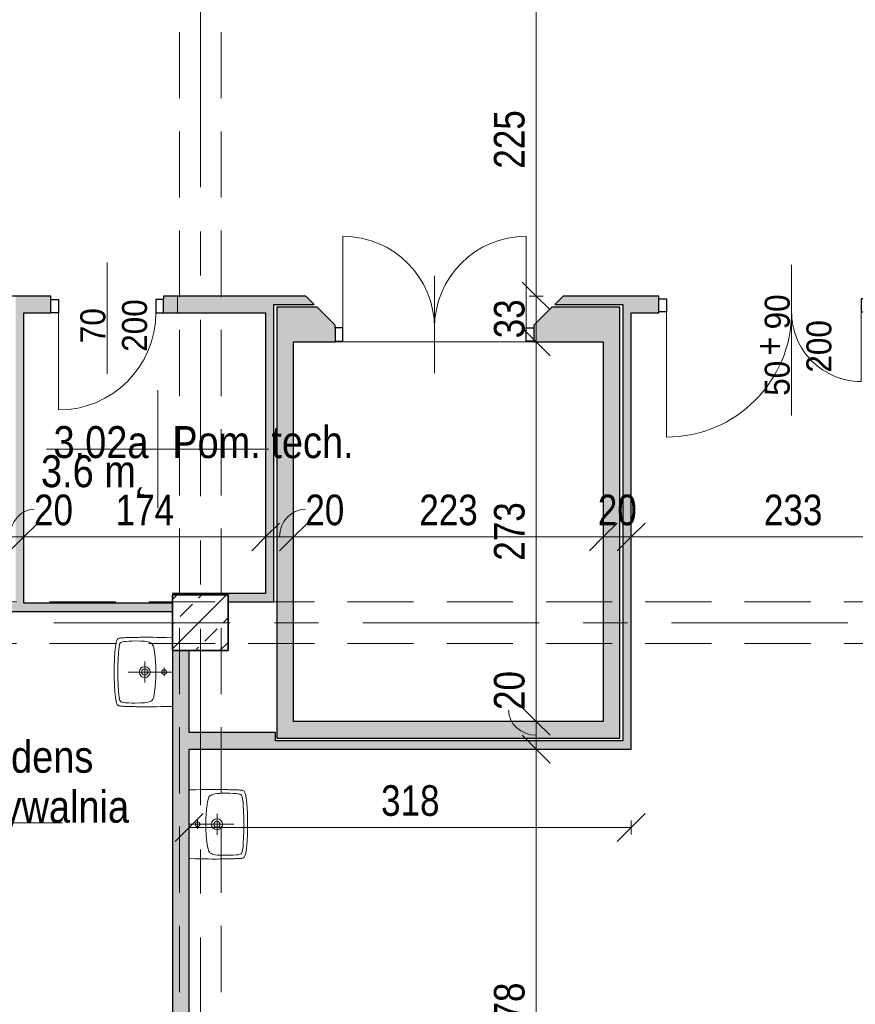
# Model space of a CAD drawing. Header units: centimetres. Extents: x -1737 to 22393, y -8842 to 3760.
# Tile 9 of 44: x -143 to 459, y 614 to 1322. Entities that reach past the tile are written whole.
import ezdxf

# ---------------------------------------------------------------- set-up
doc = ezdxf.new("R2010")
doc.units = ezdxf.units.CM
doc.linetypes.add('Oś', pattern=[222.25, 127, -31.75, 31.75, -31.75])
doc.linetypes.add('Ukryte', pattern=[71.438, 47.625, -23.813])
for name, color, linetype, lineweight in [('A-ANNO-DIMS', 211, 'Continuous', 13), ('A-ANNO-DIMS-100', 211, 'Continuous', 13), ('A-ANNO-NOTE', 131, 'Continuous', 9), ('A-AREA-IDEN', 2, 'Continuous', 13), ('A-DETL-GENF', 92, 'Continuous', 9), ('A-DETL-HDLN', 90, 'Ukryte', 9), ('A-DETL-MEDM', 33, 'Continuous', 25), ('A-DOOR', 31, 'Continuous', 13), ('A-FLOR', 192, 'Continuous', 13), ('A-WALL', 113, 'Continuous', 13), ('P-SANR-FIXT', 6, 'Continuous', 9), ('S-COLS', 52, 'Continuous', 9), ('S-GRID', 1, 'Continuous', 13)]:
    doc.layers.add(name, color=color, linetype=linetype, lineweight=lineweight)
doc.styles.add('Arial', font='arial.ttf', dxfattribs={"width": 0.9, "height": 18})
doc.styles.add('Arial Narrow', font='ARIALN.TTF', dxfattribs={"height": 20})
doc.styles.add('Arial Narrow_1', font='ARIALN.TTF', dxfattribs={"height": 22})
doc.styles.add('Arial_3', font='arial.ttf', dxfattribs={"width": 0.85, "height": 23})
doc.dimstyles.new('Diagonal_1_100__0_1_', dxfattribs={"dimscale": 30.48, "dimtxt": 22.515481, "dimasz": 0.656168, "dimexe": 0.164042, "dimexo": 0.0625, "dimgap": 0.065617, "dimtad": 1, "dimdec": 1, "dimrnd": 0.1, "dimdsep": 46, "dimtxsty": 'Arial Narrow_1', "dimblk1": 'OBLIQUE', "dimblk2": 'OBLIQUE', "dimsah": 1, "dimcen": 0.09, "dimazin": 0, "dimtfac": 1, "dimtdec": 4, "dimtix": 1, "dimtmove": 0, "dimatfit": 3, "dimfxl": 0.164042, "dimfxlon": 1, "dimtvp": 1, "dimtolj": 1, "dimtzin": 0, "dimarcsym": 2})
doc.dimstyles.new('Diagonal_1_100__0_1__1', dxfattribs={"dimscale": 30.48, "dimtxt": 22.515481, "dimasz": 0.656168, "dimexe": 0.164042, "dimexo": 0.0625, "dimgap": 0.065617, "dimtad": 1, "dimdec": 1, "dimrnd": 0.1, "dimdsep": 46, "dimtxsty": 'Arial Narrow_1', "dimblk1": 'OBLIQUE', "dimblk2": 'OBLIQUE', "dimsah": 1, "dimcen": 0.09, "dimazin": 0, "dimtfac": 1, "dimtdec": 4, "dimtix": 1, "dimtmove": 1, "dimatfit": 3, "dimfxl": 0.164042, "dimfxlon": 1, "dimtvp": 1, "dimtolj": 1, "dimtzin": 0, "dimarcsym": 2})

# ---------------------------------------------------------------- blocks, each defined once
blk = doc.blocks.new('DRZWI 1S - Drzwi 70-1835141-3_piętro I __3_90 m_ - stan istniejący')
at = {"layer": 'A-DETL-GENF'}
for p, q in [((-40.5, 6), (-40.5, -3.55)), ((-35, 6), (-40.5, 6)), ((-35, -3.55), (-35, 6)), ((40.5, 6), (35, 6)), ((35, 6), (35, -3.55)), ((40.5, -3.55), (40.5, 6)), ((-40.5, -3.55), (-35, -3.55)), ((35, -3.55), (40.5, -3.55))]:
    blk.add_line(p, q, dxfattribs=at)
at = {"layer": 'A-DETL-MEDM'}
for p, q in [((-35, 6), (-40.5, 6)), ((-40.5, 6), (-40.5, -3.55)), ((-35, -3.55), (-35, 6)), ((35, -3.55), (35, 6)), ((35, 6), (40.5, 6)), ((40.5, 6), (40.5, -3.55)), ((-40.5, -3.55), (-35, -3.55)), ((40.5, -3.55), (35, -3.55))]:
    blk.add_line(p, q, dxfattribs=at)
at = {"layer": 'A-DOOR'}
blk.add_line((35, 6), (35, 76), dxfattribs=at)
blk.add_arc((35, 6), 70, 90, 180, dxfattribs=at)
blk = doc.blocks.new('M_Concrete-Square-Column - 400 x 400mm-V7-3_piętro I __3_90 m_ - stan istniejący')
at = {"layer": 'S-COLS'}
h = blk.add_hatch(dxfattribs=at)
h.set_pattern_fill('FP_8', color=256, style=0, pattern_type=2)
h.set_pattern_definition([(45, (12.623, -888.326), (-17.6777, 17.6777), []), (45, (30.3, -888.326), (-17.6777, 17.6777), [12.5, -6.25])])
h.paths.add_polyline_path([(20, -20), (20, 20), (-20, 20), (-20, -20)], flags=0)
at = {"layer": 'S-COLS', "lineweight": 35}
for p, q in [((20, 20), (-20, 20)), ((-20, 20), (-20, -20)), ((20, -20), (20, 20)), ((-20, -20), (20, -20))]:
    blk.add_line(p, q, dxfattribs=at)
blk = doc.blocks.new('DRZWI 2S - Drzwi 90_50-2575128-3_piętro I __3_90 m_ - stan istniejący')
at = {"layer": 'A-DETL-GENF'}
for p, q in [((-55.5, 5.5), (-55.5, -4.05)), ((-50, 5.5), (-55.5, 5.5)), ((-50, -4.05), (-50, 5.5)), ((95.5, 5.5), (90, 5.5)), ((90, 5.5), (90, -4.05)), ((95.5, -4.05), (95.5, 5.5)), ((-55.5, -4.05), (-50, -4.05)), ((90, -4.05), (95.5, -4.05))]:
    blk.add_line(p, q, dxfattribs=at)
at = {"layer": 'A-DETL-MEDM'}
for p, q in [((-50, 5.5), (-55.5, 5.5)), ((-55.5, 5.5), (-55.5, -4.05)), ((-50, -4.05), (-50, 5.5)), ((90, -4.05), (90, 5.5)), ((90, 5.5), (95.5, 5.5)), ((95.5, 5.5), (95.5, -4.05)), ((-55.5, -4.05), (-50, -4.05)), ((95.5, -4.05), (90, -4.05))]:
    blk.add_line(p, q, dxfattribs=at)
at = {"layer": 'A-DOOR'}
for p, q in [((90, 5.5), (90, 95.5)), ((-50, 5.5), (-50, 55.5))]:
    blk.add_line(p, q, dxfattribs=at)
at = {"layer": 'A-DOOR', "lineweight": 9}
blk.add_line((0, 28.5), (0, -28.5), dxfattribs=at)
at = {"layer": 'A-DOOR'}
for centre, radius, start, end in [((90, 5.5), 90, 90, 180), ((-50, 5.5), 50, 360, 90)]:
    blk.add_arc(centre, radius, start, end, dxfattribs=at)
blk = doc.blocks.new('DRZWI 2S - automatyczna etykieta - Drzwi 71_5_71_5 _winda_-2595142-3_piętro I __3_90 m_ - stan istniejący')
at = {"layer": 'A-DETL-GENF'}
for p, q in [((-71.5, -2.5), (-71.5, -12.05)), ((-66, -2.5), (-71.5, -2.5)), ((-66, -12.05), (-66, -2.5)), ((71.5, -2.5), (66, -2.5)), ((66, -2.5), (66, -12.05)), ((71.5, -12.05), (71.5, -2.5)), ((-71.5, -12.05), (-66, -12.05)), ((66, -12.05), (71.5, -12.05))]:
    blk.add_line(p, q, dxfattribs=at)
at = {"layer": 'A-DETL-MEDM'}
for p, q in [((-66, -2.5), (-71.5, -2.5)), ((-71.5, -2.5), (-71.5, -12.05)), ((-66, -12.05), (-66, -2.5)), ((66, -12.05), (66, -2.5)), ((66, -2.5), (71.5, -2.5)), ((71.5, -2.5), (71.5, -12.05)), ((-71.5, -12.05), (-66, -12.05)), ((71.5, -12.05), (66, -12.05))]:
    blk.add_line(p, q, dxfattribs=at)
at = {"layer": 'A-DOOR'}
for p, q in [((-66, -2.5), (-66, 63.5)), ((66, -2.5), (66, 63.5))]:
    blk.add_line(p, q, dxfattribs=at)
at = {"layer": 'A-DOOR', "lineweight": 9}
blk.add_line((0, 35), (0, -35), dxfattribs=at)
at = {"layer": 'A-DOOR'}
for centre, start, end in [((-66, -2.5), 360, 90), ((66, -2.5), 90, 180)]:
    blk.add_arc(centre, 66, start, end, dxfattribs=at)
blk = doc.blocks.new('Umywalka koło Nova Pro - Pro 50-1205816-3_piętro I __3_90 m_ - stan istniejący')
at = {"layer": 'P-SANR-FIXT'}
for p, q in [((-12.14, 42.22), (-12.08, 42.81)), ((-12.08, 42.81), (-12, 43.37)), ((-12, 43.37), (-11.92, 43.87)), ((-11.92, 43.87), (-11.82, 44.38)), ((-11.82, 44.38), (-11.71, 44.67)), ((-11.6, 44.96), (-11.79, 44.38)), ((-11.71, 44.67), (-11.6, 44.96)), ((-11.6, 44.96), (-11.26, 45.47)), ((-11.26, 45.47), (-11.6, 44.96)), ((-11.26, 45.47), (-10.8, 45.84)), ((-10.8, 45.84), (-11.26, 45.47)), ((-10.8, 45.84), (-10.24, 46.11)), ((-10.24, 46.11), (-10.8, 45.84)), ((-10.24, 46.11), (-9.61, 46.32)), ((-9.61, 46.32), (-10.24, 46.11)), ((-9.61, 46.32), (-8.94, 46.51)), ((-8.94, 46.51), (-9.61, 46.32)), ((-9.21, 42.03), (-9.05, 42.59)), ((-9.05, 42.59), (-8.86, 43.1)), ((-8.94, 46.51), (-8.25, 46.64)), ((-8.25, 46.64), (-8.94, 46.51)), ((-8.86, 43.1), (-8.7, 43.34)), ((-8.7, 43.34), (-8.51, 43.55)), ((-8.51, 43.55), (-8.03, 43.85)), ((-8.25, 46.64), (-7.5, 46.8)), ((-7.5, 46.8), (-8.25, 46.64)), ((-8.03, 43.85), (-7.53, 44.06)), ((-7.53, 44.06), (-6.97, 44.22)), ((-7.5, 46.8), (-6.73, 46.91)), ((-6.73, 46.91), (-7.5, 46.8)), ((-6.97, 44.22), (-5.88, 44.43)), ((-6.73, 46.91), (-5.93, 47.04)), ((-5.93, 47.04), (-6.73, 46.91)), ((-5.93, 47.04), (-5.1, 47.15)), ((-5.1, 47.15), (-5.93, 47.04)), ((-5.88, 44.43), (-3.64, 44.75)), ((-5.1, 47.15), (-4.2, 47.25)), ((-4.2, 47.25), (-5.1, 47.15)), ((-4.2, 47.25), (-3.27, 47.36)), ((-3.27, 47.36), (-4.2, 47.25)), ((-3.64, 44.75), (-1.4, 44.94)), ((-3.27, 47.36), (-2.28, 47.44)), ((-2.28, 47.44), (-3.27, 47.36)), ((-2.28, 47.44), (-1.24, 47.52)), ((-1.24, 47.52), (-2.28, 47.44)), ((-1.4, 44.94), (3.1, 45.18)), ((-1.24, 47.52), (-0.15, 47.63)), ((-0.15, 47.63), (-1.24, 47.52)), ((-0.15, 47.63), (1.05, 47.71)), ((1.05, 47.71), (-0.15, 47.63)), ((1.05, 47.71), (2.3, 47.76)), ((2.3, 47.76), (1.05, 47.71)), ((2.3, 47.76), (3.66, 47.84)), ((3.66, 47.84), (2.3, 47.76)), ((3.1, 45.18), (7.6, 45.31)), ((3.66, 47.84), (5.12, 47.89)), ((5.12, 47.89), (3.66, 47.84)), ((5.12, 47.89), (6.72, 47.95)), ((6.72, 47.95), (5.12, 47.89)), ((6.72, 47.95), (8.45, 47.97)), ((8.45, 47.97), (6.72, 47.95)), ((7.6, 45.31), (9.86, 45.39)), ((8.45, 47.97), (10.4, 48)), ((10.4, 48), (8.45, 47.97)), ((9.86, 45.39), (11.04, 45.42)), ((10.4, 48), (14.63, 48)), ((14.63, 48), (10.4, 48)), ((11.04, 45.42), (11.7, 45.42)), ((11.7, 45.42), (12.5, 45.44)), ((12.5, 45.44), (13.3, 45.42)), ((13.3, 45.42), (13.99, 45.42)), ((13.99, 45.42), (15.14, 45.39)), ((14.63, 48), (16.55, 47.97)), ((16.55, 47.97), (14.63, 48)), ((15.14, 45.39), (17.4, 45.31)), ((16.55, 47.97), (18.31, 47.95)), ((18.31, 47.95), (16.55, 47.97)), ((17.4, 45.31), (21.9, 45.18)), ((18.31, 47.95), (19.88, 47.89)), ((19.88, 47.89), (18.31, 47.95)), ((19.88, 47.89), (21.34, 47.84)), ((21.34, 47.84), (19.88, 47.89)), ((21.34, 47.84), (22.7, 47.76)), ((22.7, 47.76), (21.34, 47.84)), ((21.9, 45.18), (26.4, 44.94)), ((22.7, 47.76), (23.98, 47.71)), ((23.98, 47.71), (22.7, 47.76)), ((23.98, 47.71), (25.15, 47.63)), ((25.15, 47.63), (23.98, 47.71)), ((25.15, 47.63), (26.24, 47.52)), ((26.24, 47.52), (25.15, 47.63)), ((26.24, 47.52), (27.31, 47.44)), ((27.31, 47.44), (26.24, 47.52)), ((26.4, 44.94), (28.64, 44.75)), ((27.31, 47.44), (28.29, 47.36)), ((28.29, 47.36), (27.31, 47.44)), ((28.29, 47.36), (29.23, 47.25)), ((29.23, 47.25), (28.29, 47.36)), ((28.64, 44.75), (30.88, 44.43)), ((29.23, 47.25), (30.1, 47.15)), ((30.1, 47.15), (29.23, 47.25)), ((30.1, 47.15), (30.93, 47.04)), ((30.93, 47.04), (30.1, 47.15)), ((30.88, 44.43), (31.97, 44.22)), ((30.93, 47.04), (31.76, 46.91)), ((31.76, 46.91), (30.93, 47.04)), ((31.76, 46.91), (32.5, 46.8)), ((32.5, 46.8), (31.76, 46.91)), ((31.97, 44.22), (32.53, 44.06)), ((32.5, 46.8), (33.25, 46.64)), ((33.25, 46.64), (32.5, 46.8)), ((32.53, 44.06), (33.06, 43.85)), ((33.06, 43.85), (33.54, 43.55)), ((33.25, 46.64), (33.97, 46.51)), ((33.97, 46.51), (33.25, 46.64)), ((33.54, 43.55), (33.73, 43.34)), ((33.73, 43.34), (33.86, 43.1)), ((33.86, 43.1), (34.07, 42.59)), ((33.97, 46.51), (34.63, 46.32)), ((34.63, 46.32), (33.97, 46.51)), ((34.07, 42.59), (34.21, 42.03)), ((34.63, 46.32), (35.24, 46.11)), ((35.24, 46.11), (34.63, 46.32)), ((35.24, 46.11), (35.8, 45.84)), ((35.8, 45.84), (35.24, 46.11)), ((35.8, 45.84), (36.28, 45.47)), ((36.28, 45.47), (35.8, 45.84)), ((36.28, 45.47), (36.6, 44.96)), ((36.6, 44.96), (36.28, 45.47)), ((36.6, 44.96), (36.82, 44.38)), ((36.82, 44.38), (36.92, 43.87)), ((36.92, 43.87), (37.03, 43.37)), ((37.03, 43.37), (37.08, 42.81)), ((37.08, 42.81), (37.14, 42.22)), ((-12.38, 35.06), (-12.35, 35.88)), ((-12.35, 36.65), (-12.32, 37.43)), ((-12.35, 35.88), (-12.35, 36.65)), ((-12.32, 37.43), (-12.3, 38.17)), ((-12.3, 38.17), (-12.27, 38.89)), ((-12.27, 38.89), (-12.24, 39.61)), ((-12.24, 39.61), (-12.22, 40.28)), ((-12.22, 40.28), (-12.19, 40.94)), ((-12.19, 40.94), (-12.16, 41.58)), ((-12.16, 41.58), (-12.14, 42.22)), ((-9.79, 35.32), (-9.71, 37.56)), ((-9.71, 37.56), (-9.53, 39.82)), ((-9.53, 39.82), (-9.39, 40.94)), ((-9.39, 40.94), (-9.21, 42.03)), ((12.5, 6), (12.5, 38)), ((34.21, 42.03), (34.39, 40.94)), ((34.39, 40.94), (34.53, 39.82)), ((34.53, 39.82), (34.71, 37.56)), ((34.71, 37.56), (34.82, 35.32)), ((37.14, 42.22), (37.16, 41.58)), ((37.16, 41.58), (37.19, 40.94)), ((37.19, 40.94), (37.22, 40.28)), ((37.22, 40.28), (37.24, 39.61)), ((37.24, 39.61), (37.27, 38.89)), ((37.27, 38.89), (37.3, 38.17)), ((37.3, 38.17), (37.32, 37.43)), ((37.32, 37.43), (37.35, 36.65)), ((37.35, 36.65), (37.35, 35.88)), ((37.35, 35.88), (37.38, 35.06)), ((-12.48, 27.81), (-12.46, 29.49)), ((-12.46, 30.5), (-12.43, 31.46)), ((-12.46, 29.49), (-12.46, 30.5)), ((-12.43, 32.39), (-12.4, 33.3)), ((-12.43, 31.46), (-12.43, 32.39)), ((-12.4, 33.88), (-12.38, 35.06)), ((-12.4, 33.3), (-12.4, 33.88)), ((-9.84, 33.06), (-9.79, 35.32)), ((-9.76, 28.56), (-9.84, 33.06)), ((-9.74, 27.87), (-9.76, 28.56)), ((34.76, 28.56), (34.74, 27.87)), ((34.84, 33.06), (34.76, 28.56)), ((34.82, 35.32), (34.84, 33.06)), ((37.38, 35.06), (37.4, 33.88)), ((37.4, 33.88), (37.43, 33.3)), ((37.43, 33.3), (37.43, 32.39)), ((37.43, 32.39), (37.46, 31.46)), ((37.46, 31.46), (37.46, 30.5)), ((37.46, 30.5), (37.48, 29.49)), ((37.48, 29.49), (37.48, 27.81)), ((-12.51, 24.3), (-12.48, 26.13)), ((-12.48, 22.27), (-12.51, 24.3)), ((-12.48, 26.13), (-12.48, 27.81)), ((-12.48, 19.98), (-12.48, 22.27)), ((-9.71, 27.55), (-9.74, 27.87)), ((-9.69, 27.15), (-9.71, 27.55)), ((-9.61, 26.27), (-9.69, 27.15)), ((-9.37, 24.54), (-9.61, 26.27)), ((-8.91, 22.86), (-9.37, 24.54)), ((-8.62, 22.03), (-8.91, 22.86)), ((-8.19, 21.26), (-8.62, 22.03)), ((-7.93, 20.91), (-8.19, 21.26)), ((20.01, 26), (5.01, 26)), ((33.19, 21.26), (32.93, 20.91)), ((33.62, 22.03), (33.19, 21.26)), ((33.91, 22.86), (33.62, 22.03)), ((34.37, 24.54), (33.91, 22.86)), ((34.63, 26.27), (34.37, 24.54)), ((34.69, 27.15), (34.63, 26.27)), ((34.71, 27.55), (34.69, 27.15)), ((34.74, 27.87), (34.71, 27.55)), ((37.48, 27.81), (37.51, 26.13)), ((37.51, 22.27), (37.48, 19.98)), ((37.51, 26.13), (37.51, 22.27)), ((-12.45, 17.35), (-12.48, 19.98)), ((-12.4, 14.28), (-12.45, 17.35)), ((-12.32, 10.58), (-12.4, 14.28)), ((-7.61, 20.62), (-7.93, 20.91)), ((-6.89, 20.14), (-7.61, 20.62)), ((-6.09, 19.8), (-6.89, 20.14)), ((-5.24, 19.53), (-6.09, 19.8)), ((-3.53, 19.16), (-5.24, 19.53)), ((-1.83, 18.89), (-3.53, 19.16)), ((1.66, 18.49), (-1.83, 18.89)), ((5.15, 18.2), (1.66, 18.49)), ((8.64, 18.06), (5.15, 18.2)), ((10.37, 18.01), (8.64, 18.06)), ((14.63, 18.01), (10.37, 18.01)), ((16.36, 18.06), (14.63, 18.01)), ((19.88, 18.2), (16.36, 18.06)), ((23.34, 18.49), (19.88, 18.2)), ((26.83, 18.89), (23.34, 18.49)), ((28.56, 19.16), (26.83, 18.89)), ((30.26, 19.53), (28.56, 19.16)), ((31.09, 19.8), (30.26, 19.53)), ((31.89, 20.14), (31.09, 19.8)), ((32.61, 20.62), (31.89, 20.14)), ((32.93, 20.91), (32.61, 20.62)), ((37.4, 14.28), (37.32, 10.58)), ((37.45, 17.35), (37.4, 14.28)), ((37.48, 19.98), (37.45, 17.35)), ((-12.19, 6), (-12.32, 10.58)), ((15.72, 12.02), (9.46, 12.02)), ((37.32, 10.58), (37.19, 6))]:
    blk.add_line(p, q, dxfattribs=at)
for centre, radius in [((12.51, 26), 3.92), ((12.51, 26), 2.28), ((12.5, 12.02), 1.72)]:
    blk.add_circle(centre, radius, dxfattribs=at)
blk = doc.blocks.new('DIMBLOCK48-3_piętro I __3_90 m_ - stan istniejący')
at = {"layer": 'A-ANNO-DIMS-100'}
for p, q in [((-159.62, 950.03), (-149.62, 960.03)), ((-139.62, 950.03), (-129.62, 960.03)), ((-159.62, 950.03), (-169.62, 940.03)), ((-159.62, 955.03), (-159.62, 945.03)), ((-159.62, 950.03), (-159.62, 955.03)), ((-159.62, 950.03), (-139.62, 950.03)), ((-139.62, 950.03), (-149.62, 940.03)), ((-139.62, 955.03), (-139.62, 945.03)), ((-139.62, 950.03), (-139.62, 955.03))]:
    blk.add_line(p, q, dxfattribs=at)
blk.add_ellipse((-132.29, 950.03), major_axis=(0, 19.87), ratio=0.872537, start_param=0, end_param=1.570796, dxfattribs=at)
at = {"layer": 'A-ANNO-DIMS-100', "color": 0, "insert": (-132.29, 980.46), "char_height": 22, "width": 33.4516, "attachment_point": 1, "line_spacing_factor": 0.974696, "style": 'Arial Narrow_1'}
blk.add_mtext('20', dxfattribs=at)
blk = doc.blocks.new('_Oblique')
at = {"color": 0, "linetype": 'ByBlock', "lineweight": -2}
blk.add_line((-0.5, -0.5), (0.5, 0.5), dxfattribs=at)
blk = doc.blocks.new('DIMBLOCK49-3_piętro I __3_90 m_ - stan istniejący')
at = {"layer": 'A-ANNO-DIMS-100'}
for p, q in [((-139.62, 950.03), (-129.62, 960.03)), ((34.38, 950.03), (44.38, 960.03)), ((-139.62, 950.03), (-149.62, 940.03)), ((-139.62, 955.03), (-139.62, 945.03)), ((-139.62, 950.03), (-139.62, 955.03)), ((-139.62, 950.03), (34.38, 950.03)), ((34.38, 950.03), (24.38, 940.03)), ((34.38, 955.03), (34.38, 945.03)), ((34.38, 950.03), (34.38, 955.03))]:
    blk.add_line(p, q, dxfattribs=at)
at = {"layer": 'A-ANNO-DIMS-100', "color": 0, "insert": (-73.53, 980.46), "char_height": 22, "width": 50.1774, "attachment_point": 1, "line_spacing_factor": 0.974696, "style": 'Arial Narrow_1'}
blk.add_mtext('174', dxfattribs=at)
blk = doc.blocks.new('DIMBLOCK50-3_piętro I __3_90 m_ - stan istniejący')
at = {"layer": 'A-ANNO-DIMS-100'}
for p, q in [((34.38, 950.03), (44.38, 960.03)), ((54.38, 950.03), (64.38, 960.03)), ((34.38, 950.03), (24.38, 940.03)), ((34.38, 955.03), (34.38, 945.03)), ((34.38, 950.03), (34.38, 955.03)), ((34.38, 950.03), (54.38, 950.03)), ((54.38, 950.03), (44.38, 940.03)), ((54.38, 955.03), (54.38, 945.03)), ((54.38, 950.03), (54.38, 955.03))]:
    blk.add_line(p, q, dxfattribs=at)
blk.add_ellipse((62.95, 950.03), major_axis=(0, 19.87), ratio=0.934959, start_param=0, end_param=1.570796, dxfattribs=at)
at = {"layer": 'A-ANNO-DIMS-100', "color": 0, "insert": (62.95, 980.46), "char_height": 22, "width": 33.4516, "attachment_point": 1, "line_spacing_factor": 0.974696, "style": 'Arial Narrow_1'}
blk.add_mtext('20', dxfattribs=at)
blk = doc.blocks.new('DIMBLOCK51-3_piętro I __3_90 m_ - stan istniejący')
at = {"layer": 'A-ANNO-DIMS-100'}
for p, q in [((54.38, 950.03), (64.38, 960.03)), ((277.38, 950.03), (287.38, 960.03)), ((54.38, 950.03), (44.38, 940.03)), ((54.38, 955.03), (54.38, 945.03)), ((54.38, 950.03), (54.38, 955.03)), ((54.38, 950.03), (277.38, 950.03)), ((277.38, 950.03), (267.38, 940.03)), ((277.38, 955.03), (277.38, 945.03)), ((277.38, 950.03), (277.38, 955.03))]:
    blk.add_line(p, q, dxfattribs=at)
at = {"layer": 'A-ANNO-DIMS-100', "color": 0, "insert": (144.97, 980.46), "char_height": 22, "width": 50.1774, "attachment_point": 1, "line_spacing_factor": 0.974696, "style": 'Arial Narrow_1'}
blk.add_mtext('223', dxfattribs=at)
blk = doc.blocks.new('DIMBLOCK52-3_piętro I __3_90 m_ - stan istniejący')
at = {"layer": 'A-ANNO-DIMS-100'}
for p, q in [((277.38, 950.03), (287.38, 960.03)), ((297.38, 950.03), (307.38, 960.03)), ((277.38, 950.03), (267.38, 940.03)), ((277.38, 955.03), (277.38, 945.03)), ((277.38, 950.03), (277.38, 955.03)), ((277.38, 950.03), (297.38, 950.03)), ((297.38, 950.03), (287.38, 940.03)), ((297.38, 955.03), (297.38, 945.03)), ((297.38, 950.03), (297.38, 955.03))]:
    blk.add_line(p, q, dxfattribs=at)
at = {"layer": 'A-ANNO-DIMS-100', "color": 0, "insert": (273.44, 980.46), "char_height": 22, "width": 33.4516, "attachment_point": 1, "line_spacing_factor": 0.974696, "style": 'Arial Narrow_1'}
blk.add_mtext('20', dxfattribs=at)
blk = doc.blocks.new('DIMBLOCK53-3_piętro I __3_90 m_ - stan istniejący')
at = {"layer": 'A-ANNO-DIMS-100'}
for p, q in [((297.38, 950.03), (307.38, 960.03)), ((530.38, 950.03), (540.38, 960.03)), ((297.38, 950.03), (287.38, 940.03)), ((297.38, 955.03), (297.38, 945.03)), ((297.38, 950.03), (297.38, 955.03)), ((297.38, 950.03), (530.38, 950.03)), ((530.38, 950.03), (520.38, 940.03)), ((530.38, 955.03), (530.38, 945.03)), ((530.38, 950.03), (530.38, 955.03))]:
    blk.add_line(p, q, dxfattribs=at)
at = {"layer": 'A-ANNO-DIMS-100', "color": 0, "insert": (392.97, 980.46), "char_height": 22, "width": 50.1774, "attachment_point": 1, "line_spacing_factor": 0.974696, "style": 'Arial Narrow_1'}
blk.add_mtext('233', dxfattribs=at)
blk = doc.blocks.new('DIMBLOCK66-3_piętro I __3_90 m_ - stan istniejący')
at = {"layer": 'A-ANNO-DIMS-100'}
for p, q in [((229.1, 797.33), (219.1, 807.33)), ((224.1, 797.33), (234.1, 797.33)), ((229.1, 797.33), (224.1, 797.33)), ((229.1, 419.33), (229.1, 797.33)), ((229.1, 797.33), (239.1, 787.33)), ((229.1, 419.33), (219.1, 429.33)), ((224.1, 419.33), (234.1, 419.33)), ((229.1, 419.33), (224.1, 419.33)), ((229.1, 419.33), (239.1, 409.33))]:
    blk.add_line(p, q, dxfattribs=at)
at = {"layer": 'A-ANNO-DIMS-100', "color": 0, "insert": (198.67, 587.42), "char_height": 22, "width": 50.1774, "attachment_point": 1, "rotation": 90, "line_spacing_factor": 0.974696, "style": 'Arial Narrow_1'}
blk.add_mtext('378', dxfattribs=at)
blk = doc.blocks.new('DIMBLOCK67-3_piętro I __3_90 m_ - stan istniejący')
at = {"layer": 'A-ANNO-DIMS-100'}
for p, q in [((229.1, 817.33), (219.1, 827.33)), ((224.1, 817.33), (234.1, 817.33)), ((229.1, 817.33), (224.1, 817.33)), ((229.1, 797.33), (229.1, 817.33)), ((229.1, 817.33), (239.1, 807.33)), ((229.1, 797.33), (219.1, 807.33)), ((224.1, 797.33), (234.1, 797.33)), ((229.1, 797.33), (224.1, 797.33)), ((229.1, 797.33), (239.1, 787.33))]:
    blk.add_line(p, q, dxfattribs=at)
blk.add_ellipse((229.1, 825.53), major_axis=(19.87, 0), ratio=0.916158, start_param=3.141593, end_param=4.712389, dxfattribs=at)
at = {"layer": 'A-ANNO-DIMS-100', "color": 0, "insert": (198.67, 825.53), "char_height": 22, "width": 33.4516, "attachment_point": 1, "rotation": 90, "line_spacing_factor": 0.974696, "style": 'Arial Narrow_1'}
blk.add_mtext('20', dxfattribs=at)
blk = doc.blocks.new('DIMBLOCK68-3_piętro I __3_90 m_ - stan istniejący')
at = {"layer": 'A-ANNO-DIMS-100'}
for p, q in [((229.1, 1090.33), (219.1, 1100.33)), ((224.1, 1090.33), (234.1, 1090.33)), ((229.1, 1090.33), (224.1, 1090.33)), ((229.1, 817.33), (229.1, 1090.33)), ((229.1, 1090.33), (239.1, 1080.33)), ((229.1, 817.33), (219.1, 827.33)), ((224.1, 817.33), (234.1, 817.33)), ((229.1, 817.33), (224.1, 817.33)), ((229.1, 817.33), (239.1, 807.33))]:
    blk.add_line(p, q, dxfattribs=at)
at = {"layer": 'A-ANNO-DIMS-100', "color": 0, "insert": (198.67, 932.92), "char_height": 22, "width": 50.1774, "attachment_point": 1, "rotation": 90, "line_spacing_factor": 0.974696, "style": 'Arial Narrow_1'}
blk.add_mtext('273', dxfattribs=at)
blk = doc.blocks.new('DIMBLOCK69-3_piętro I __3_90 m_ - stan istniejący')
at = {"layer": 'A-ANNO-DIMS-100'}
for p, q in [((229.1, 1123.33), (219.1, 1133.33)), ((224.1, 1123.33), (234.1, 1123.33)), ((229.1, 1123.33), (224.1, 1123.33)), ((229.1, 1090.33), (229.1, 1123.33)), ((229.1, 1123.33), (239.1, 1113.33)), ((229.1, 1090.33), (219.1, 1100.33)), ((224.1, 1090.33), (234.1, 1090.33)), ((229.1, 1090.33), (224.1, 1090.33)), ((229.1, 1090.33), (239.1, 1080.33))]:
    blk.add_line(p, q, dxfattribs=at)
at = {"layer": 'A-ANNO-DIMS-100', "color": 0, "insert": (198.67, 1092.89), "char_height": 22, "width": 33.4516, "attachment_point": 1, "rotation": 90, "line_spacing_factor": 0.974696, "style": 'Arial Narrow_1'}
blk.add_mtext('33', dxfattribs=at)
blk = doc.blocks.new('DIMBLOCK205-3_piętro I __3_90 m_ - stan istniejący')
at = {"layer": 'A-ANNO-DIMS-100'}
for p, q in [((229.1, 1348.33), (219.1, 1358.33)), ((224.1, 1348.33), (234.1, 1348.33)), ((229.1, 1348.33), (224.1, 1348.33)), ((229.1, 1123.33), (229.1, 1348.33)), ((229.1, 1348.33), (239.1, 1338.33)), ((229.1, 1123.33), (219.1, 1133.33)), ((224.1, 1123.33), (234.1, 1123.33)), ((229.1, 1123.33), (224.1, 1123.33)), ((229.1, 1123.33), (239.1, 1113.33))]:
    blk.add_line(p, q, dxfattribs=at)
at = {"layer": 'A-ANNO-DIMS-100', "color": 0, "insert": (198.67, 1214.92), "char_height": 22, "width": 50.1774, "attachment_point": 1, "rotation": 90, "line_spacing_factor": 0.974696, "style": 'Arial Narrow_1'}
blk.add_mtext('225', dxfattribs=at)
blk = doc.blocks.new('DIMBLOCK211-3_piętro I __3_90 m_ - stan istniejący')
at = {"layer": 'A-ANNO-DIMS-100'}
for p, q in [((-20.62, 740.98), (-10.62, 750.98)), ((297.38, 740.98), (307.38, 750.98)), ((-20.62, 735.98), (-20.62, 745.98)), ((297.38, 745.98), (297.38, 735.98)), ((297.38, 740.98), (297.38, 745.98)), ((-20.62, 740.98), (-30.62, 730.98)), ((297.38, 740.98), (-20.62, 740.98)), ((-20.62, 740.98), (-20.62, 735.98)), ((297.38, 740.98), (287.38, 730.98))]:
    blk.add_line(p, q, dxfattribs=at)
at = {"layer": 'A-ANNO-DIMS-100', "color": 0, "insert": (117.47, 771.41), "char_height": 22, "width": 50.1774, "attachment_point": 1, "line_spacing_factor": 0.974696, "style": 'Arial Narrow_1'}
blk.add_mtext('318', dxfattribs=at)
blk = doc.blocks.new('METKA_POMIESZCZENIA2 - Rozbudowana - bez ramki-2396678-3_piętro I __3_90 m_ - stan istniejący')
at = {"layer": 'A-AREA-IDEN'}
for p, q in [((0, 0.425), (0, 0)), ((0.0976, 0), (-0.8, 0)), ((-0.8, 0), (0.9, 0)), ((0, 0), (0, -0.425))]:
    blk.add_line(p, q, dxfattribs=at)
blk = doc.blocks.new('METKA_POMIESZCZENIA2 - Rozbudowana krótka - bez ramki-2403173-3_piętro I __3_90 m_ - stan istniejący')
at = {"layer": 'A-AREA-IDEN'}
for p, q in [((0, 0.425), (0, 0)), ((0.0976, 0), (-0.8, 0)), ((-0.8, 0), (0.8, 0)), ((0, 0), (0, -0.425))]:
    blk.add_line(p, q, dxfattribs=at)

msp = doc.modelspace()

# ---------------------------------------------------------------- hatches: boundary and pattern name
at = {"layer": 'A-WALL'}
for points in [[(-145.62, 902.33), (-139.62, 902.33), (-139.62, 1123.33), (-145.62, 1123.33), (-145.62, 983.52)], [(-29.12, 1111.33), (-29.12, 1123.33), (-39.12, 1123.33), (-39.12, 1111.33)], [(291.38, 803.33), (297.38, 803.33), (297.38, 1123.33), (291.38, 1123.33), (291.38, 983.52)], [(54.38, 817.33), (54.38, 1115.33), (42.38, 1115.33), (42.38, 817.33)], [(277.38, 805.33), (289.38, 805.33), (289.38, 1115.33), (277.38, 1115.33), (277.38, 817.33)], [(34.38, 903.33), (40.38, 903.33), (40.38, 1111.33), (34.38, 1111.33), (34.38, 909.33)], [(7.38, 903.33), (34.38, 903.33), (34.38, 909.33), (-20.62, 909.33), (-20.62, 908.33), (7.38, 908.33)], [(-316.62, 896.33), (-139.62, 896.33), (-139.62, 902.33), (-316.62, 902.33)], [(-32.62, 896.33), (-32.62, 902.33), (-139.62, 902.33), (-139.62, 896.33), (-92.69, 896.33)], [(42.38, 805.33), (277.38, 805.33), (277.38, 817.33), (42.38, 817.33)], [(-20.62, 797.33), (41.38, 797.33), (41.38, 809.33), (-20.62, 809.33)], [(41.38, 797.33), (297.38, 797.33), (297.38, 803.33), (41.38, 803.33)]]:
    msp.add_hatch(color=9, dxfattribs=at).paths.add_polyline_path(points, flags=0)
h = msp.add_hatch(color=9, dxfattribs=at)
h.paths.add_polyline_path([(-139.62, 1111.33), (-120.12, 1111.33), (-120.12, 1123.33), (-139.62, 1123.33), (-139.62, 1120.88)], flags=0)
h.paths.add_polyline_path([(-29.12, 1111.33), (40.38, 1111.33), (40.38, 1123.33), (-29.12, 1123.33)], flags=0)
h = msp.add_hatch(color=9, dxfattribs=at)
h.paths.add_polyline_path([(69.38, 1117.33), (63.38, 1123.33), (40.38, 1123.33), (40.38, 1117.33)], flags=0)
h.paths.add_polyline_path([(242.38, 1117.33), (291.38, 1117.33), (291.38, 1123.33), (248.38, 1123.33)], flags=0)
h = msp.add_hatch(color=9, dxfattribs=at)
h.paths.add_polyline_path([(317.38, 1111.33), (317.38, 1123.33), (297.38, 1123.33), (297.38, 1111.33)], flags=0)
h.paths.add_polyline_path([(468.38, 1111.33), (530.38, 1111.33), (530.38, 1123.33), (468.38, 1123.33), (468.38, 1111.83)], flags=0)
h = msp.add_hatch(color=9, dxfattribs=at)
h.paths.add_polyline_path([(54.38, 1090.33), (84.38, 1090.33), (84.38, 1102.33), (71.38, 1115.33), (54.38, 1115.33)], flags=0)
h.paths.add_polyline_path([(227.38, 1090.33), (277.38, 1090.33), (277.38, 1115.33), (240.38, 1115.33), (227.38, 1102.33), (227.38, 1090.78)], flags=0)
h = msp.add_hatch(color=9, dxfattribs=at)
h.paths.add_polyline_path([(-20.62, 428.33), (-20.62, 868.33), (-32.62, 868.33), (-32.62, 428.33), (-32.34, 428.33)], flags=0)
h.paths.add_polyline_path([(-20.62, 908.33), (-20.62, 909.33), (-32.62, 909.33), (-32.62, 908.33), (-30.62, 908.33)], flags=0)

# ---------------------------------------------------------------- linework, layer by layer
at = {"layer": 'A-ANNO-NOTE', "lineweight": 13}
for p, q in [((-79.62, 1147.33), (-79.62, 1067.33)), ((412.88, 1137.33), (412.88, 1037.33))]:
    msp.add_line(p, q, dxfattribs=at)
at = {"layer": 'A-DETL-HDLN'}
for p, q in [((-27.62, 408.33), (-27.62, 2788.33)), ((-27.62, 408.33), (-27.62, 2788.33)), ((2.38, 408.33), (2.38, 2788.33)), ((2.38, 408.33), (2.38, 2788.33)), ((-1192.62, 903.33), (1167.38, 903.33)), ((-1192.62, 903.33), (1167.38, 903.33)), ((-1192.62, 873.33), (1167.38, 873.33)), ((-1192.62, 873.33), (1167.38, 873.33))]:
    msp.add_line(p, q, dxfattribs=at)
at = {"layer": 'A-FLOR'}
msp.add_line((84.38, 1090.33), (227.38, 1090.33), dxfattribs=at)
at = {"layer": 'A-WALL', "color": 7, "lineweight": 25}
for p, q in [((-120.12, 1123.33), (-161.12, 1123.33)), ((-120.12, 1120.88), (-120.12, 1123.33)), ((63.38, 1123.33), (-39.12, 1123.33)), ((-39.12, 1123.33), (-39.12, 1120.88)), ((69.38, 1117.33), (63.38, 1123.33)), ((248.38, 1123.33), (242.38, 1117.33)), ((317.38, 1123.33), (248.38, 1123.33)), ((317.38, 1121.38), (317.38, 1123.33)), ((40.38, 903.33), (40.38, 1117.33)), ((40.38, 1117.33), (69.38, 1117.33)), ((42.38, 1115.33), (42.38, 805.33)), ((71.38, 1115.33), (42.38, 1115.33)), ((84.38, 1102.33), (71.38, 1115.33)), ((240.38, 1115.33), (227.38, 1102.33)), ((289.38, 1115.33), (240.38, 1115.33)), ((242.38, 1117.33), (291.38, 1117.33)), ((289.38, 805.33), (289.38, 1115.33)), ((291.38, 1117.33), (291.38, 803.33)), ((-139.62, 902.33), (-139.62, 1111.33)), ((-139.62, 1111.33), (-120.12, 1111.33)), ((-39.12, 1111.33), (34.38, 1111.33)), ((34.38, 1111.33), (34.38, 909.33)), ((297.38, 797.33), (297.38, 1111.33)), ((297.38, 1111.33), (317.38, 1111.33)), ((317.38, 1111.33), (317.38, 1111.83)), ((84.38, 1100.33), (84.38, 1102.33)), ((227.38, 1102.33), (227.38, 1100.33)), ((84.38, 1090.33), (84.38, 1090.78)), ((227.38, 1090.78), (227.38, 1090.33)), ((54.38, 817.33), (54.38, 1090.33)), ((54.38, 1090.33), (84.38, 1090.33)), ((227.38, 1090.33), (277.38, 1090.33)), ((277.38, 1090.33), (277.38, 817.33)), ((-32.62, 909.33), (-32.62, 908.33)), ((34.38, 909.33), (-32.62, 909.33)), ((-32.62, 902.33), (-139.62, 902.33)), ((7.38, 903.33), (40.38, 903.33)), ((-399.62, 896.33), (-32.62, 896.33)), ((-32.62, 868.33), (-32.62, 428.33)), ((-20.62, 809.33), (-20.62, 868.33)), ((277.38, 817.33), (54.38, 817.33)), ((41.38, 809.33), (-20.62, 809.33)), ((41.38, 803.33), (41.38, 809.33)), ((291.38, 803.33), (41.38, 803.33)), ((42.38, 805.33), (289.38, 805.33)), ((-20.62, 428.33), (-20.62, 797.33)), ((-20.62, 797.33), (297.38, 797.33))]:
    msp.add_line(p, q, dxfattribs=at)
at = {"layer": 'A-WALL'}
msp.add_line((-29.12, 1123.33), (-29.12, 1111.33), dxfattribs=at)
at = {"layer": 'S-GRID', "linetype": 'Oś'}
for p, q in [((-12.62, 2884.27), (-12.62, 27.13)), ((1342.46, 888.33), (-1368.76, 888.33))]:
    msp.add_line(p, q, dxfattribs=at)

# ---------------------------------------------------------------- block references
at = {"layer": 'A-AREA-IDEN', "xscale": 99.99999999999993, "yscale": 99.99999999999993, "zscale": 99.99999999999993}
for name, p in [('METKA_POMIESZCZENIA2 - Rozbudowana krótka - bez ramki-2403173-3_piętro I __3_90 m_ - stan istniejący', (-43.27, 1013.19)), ('METKA_POMIESZCZENIA2 - Rozbudowana - bez ramki-2396678-3_piętro I __3_90 m_ - stan istniejący', (-201.76, 744.34))]:
    msp.add_blockref(name, p, dxfattribs=at)
at = {"layer": 'A-DOOR'}
msp.add_blockref('DRZWI 2S - automatyczna etykieta - Drzwi 71_5_71_5 _winda_-2595142-3_piętro I __3_90 m_ - stan istniejący', (155.88, 1102.83), dxfattribs=at)
at = {"layer": 'A-DOOR', "rotation": 180}
for name, p in [('DRZWI 2S - Drzwi 90_50-2575128-3_piętro I __3_90 m_ - stan istniejący', (412.88, 1117.33)), ('DRZWI 1S - Drzwi 70-1835141-3_piętro I __3_90 m_ - stan istniejący', (-79.62, 1117.33))]:
    msp.add_blockref(name, p, dxfattribs=at)
at = {"layer": 'P-SANR-FIXT'}
for p, rotation in [((-26.62, 840.33), 90.00000000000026), ((-26.62, 755.83), 270.0000000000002)]:
    msp.add_blockref('Umywalka koło Nova Pro - Pro 50-1205816-3_piętro I __3_90 m_ - stan istniejący', p, dxfattribs=dict(at, rotation=rotation))
at = {"layer": 'S-COLS'}
msp.add_blockref('M_Concrete-Square-Column - 400 x 400mm-V7-3_piętro I __3_90 m_ - stan istniejący', (-12.62, 888.33), dxfattribs=at)

# ---------------------------------------------------------------- texts
at = {"layer": 'A-ANNO-NOTE', "lineweight": 211, "char_height": 18, "attachment_point": 5, "rotation": 90, "line_spacing_factor": 0.936439, "style": 'Arial'}
for s, insert, width in [('\\pxqc,t6.35,12.7,19.05,25.4,31.75,38.1,44.45,50.8,57.15,63.5,69.85,76.2,82.55,88.9,95.25,101.6,107.95,114.3,120.65,127,133.35,139.7,146.05,152.4,158.75,165.1,171.45,177.8,184.15,190.5,196.85,203.2;{200}', (-59.86, 1102.09), 38.07), ('\\pxqc,t6.35,12.7,19.05,25.4,31.75,38.1,44.45,50.8,57.15,63.5,69.85,76.2,82.55,88.9,95.25,101.6,107.95,114.3,120.65,127,133.35,139.7,146.05,152.4,158.75,165.1,171.45,177.8,184.15,190.5,196.85,203.2;{200}', (-59.86, 1102.09), 38.07), ('\\pxqc,t6.35,12.7,19.05,25.4,31.75,38.1,44.45,50.8,57.15,63.5,69.85,76.2,82.55,88.9,95.25,101.6,107.95,114.3,120.65,127,133.35,139.7,146.05,152.4,158.75,165.1,171.45,177.8,184.15,190.5,196.85,203.2;{90}', (402.64, 1111.9), 25.65), ('\\pxqc,t6.35,12.7,19.05,25.4,31.75,38.1,44.45,50.8,57.15,63.5,69.85,76.2,82.55,88.9,95.25,101.6,107.95,114.3,120.65,127,133.35,139.7,146.05,152.4,158.75,165.1,171.45,177.8,184.15,190.5,196.85,203.2;{70}', (-89.86, 1102), 25.65), ('\\pxqc,t6.35,12.7,19.05,25.4,31.75,38.1,44.45,50.8,57.15,63.5,69.85,76.2,82.55,88.9,95.25,101.6,107.95,114.3,120.65,127,133.35,139.7,146.05,152.4,158.75,165.1,171.45,177.8,184.15,190.5,196.85,203.2;{200}', (432.64, 1087.09), 38.07), ('\\pxqc,t6.35,12.7,19.05,25.4,31.75,38.1,44.45,50.8,57.15,63.5,69.85,76.2,82.55,88.9,95.25,101.6,107.95,114.3,120.65,127,133.35,139.7,146.05,152.4,158.75,165.1,171.45,177.8,184.15,190.5,196.85,203.2;{200}', (432.64, 1087.09), 38.07), ('\\pxqc,t6.35,12.7,19.05,25.4,31.75,38.1,44.45,50.8,57.15,63.5,69.85,76.2,82.55,88.9,95.25,101.6,107.95,114.3,120.65,127,133.35,139.7,146.05,152.4,158.75,165.1,171.45,177.8,184.15,190.5,196.85,203.2;{50}', (402.64, 1064.15), 25.65)]:
    msp.add_mtext(s, dxfattribs=dict(at, insert=insert, width=width))
at = {"layer": 'A-ANNO-NOTE', "lineweight": 13, "insert": (386.99, 1080.53), "char_height": 20, "width": 14.746, "attachment_point": 1, "rotation": 90, "line_spacing_factor": 0.949189, "style": 'Arial Narrow'}
msp.add_mtext('\\pxt6.35,12.7,19.05,25.4,31.75,38.1,44.45,50.8,57.15,63.5,69.85,76.2,82.55,88.9,95.25,101.6,107.95,114.3,120.65,127,133.35,139.7,146.05,152.4,158.75,165.1,171.45,177.8,184.15,190.5,196.85,203.2;{+}', dxfattribs=at)
at = {"layer": 'A-AREA-IDEN', "char_height": 23, "line_spacing_factor": 0.936439, "style": 'Arial_3'}
for s, insert, width, attachment_point in [('\\pxt3.69565,7.3913,11.08696,14.78261,18.47826,22.17391,25.86957,29.56522,33.26087,36.95652,40.65217,44.34783,48.04348,51.73913,55.43478,59.13043,62.82609,66.52174,70.21739,73.91304,77.6087,81.30435,85,88.69565,92.3913,96.08696,99.78261,103.47826,107.17391,110.86957,114.56522,118.26087;{Pom. tech.}', (-32.84, 1006.41), 129.285, 7), ('\\pxqr,t3.69565,7.3913,11.08696,14.78261,18.47826,22.17391,25.86957,29.56522,33.26087,36.95652,40.65217,44.34783,48.04348,51.73913,55.43478,59.13043,62.82609,66.52174,70.21739,73.91304,77.6087,81.30435,85,88.69565,92.3913,96.08696,99.78261,103.47826,107.17391,110.86957,114.56522,118.26087;{3.02a}', (-49.92, 1006.41), 68, 9), ('\\pxqr,t3.69565,7.3913,11.08696,14.78261,18.47826,22.17391,25.86957,29.56522,33.26087,36.95652,40.65217,44.34783,48.04348,51.73913,55.43478,59.13043,62.82609,66.52174,70.21739,73.91304,77.6087,81.30435,85,88.69565,92.3913,96.08696,99.78261,103.47826,107.17391,110.86957,114.56522,118.26087;{3.6 m˛}', (-49.92, 1008.8), 76.5, 3), ('\\pxt3.69565,7.3913,11.08696,14.78261,18.47826,22.17391,25.86957,29.56522,33.26087,36.95652,40.65217,44.34783,48.04348,51.73913,55.43478,59.13043,62.82609,66.52174,70.21739,73.91304,77.6087,81.30435,85,88.69565,92.3913,96.08696,99.78261,103.47826,107.17391,110.86957,114.56522,118.26087;{Kredens\\Pzmywalnia}', (-191.33, 737.56), 124.865, 7)]:
    msp.add_mtext(s, dxfattribs=dict(at, insert=insert, width=width, attachment_point=attachment_point))

# ---------------------------------------------------------------- dimensions: what is measured, and where the dimension line sits
at = {"layer": 'A-ANNO-DIMS'}
for base, p1, p2, angle, override, picture, middle in [((229.1, 1348.33), (224.1, 1123.33), (224.1, 1348.33), 90, {"dimpost": '<>', "dimfxl": 225}, 'DIMBLOCK205-3_piętro I __3_90 m_ - stan istniejący', (215.87, 1235.83)), ((229.1, 1123.33), (224.1, 1090.33), (224.1, 1123.33), 90, {"dimpost": '<>', "dimfxl": 33}, 'DIMBLOCK69-3_piętro I __3_90 m_ - stan istniejący', (215.87, 1106.83)), ((229.1, 1090.33), (224.1, 817.33), (224.1, 1090.33), 90, {"dimpost": '<>', "dimfxl": 273}, 'DIMBLOCK68-3_piętro I __3_90 m_ - stan istniejący', (215.87, 953.83)), ((34.38, 950.03), (-139.62, 955.03), (34.38, 955.03), 0, {"dimpost": '<>', "dimfxl": 174}, 'DIMBLOCK49-3_piętro I __3_90 m_ - stan istniejący', (-52.62, 963.07)), ((277.38, 950.03), (54.38, 955.03), (277.38, 955.03), 0, {"dimpost": '<>', "dimfxl": 223}, 'DIMBLOCK51-3_piętro I __3_90 m_ - stan istniejący', (165.88, 963.26)), ((530.38, 950.03), (297.38, 955.03), (530.38, 955.03), 0, {"dimpost": '<>', "dimfxl": 233}, 'DIMBLOCK53-3_piętro I __3_90 m_ - stan istniejący', (413.88, 963.26)), ((229.1, 797.33), (224.1, 419.33), (224.1, 797.33), 90, {"dimpost": '<>', "dimfxl": 378}, 'DIMBLOCK66-3_piętro I __3_90 m_ - stan istniejący', (215.87, 608.33)), ((-20.62, 740.98), (297.38, 745.98), (-20.62, 735.98), 0, {"dimpost": '<>', "dimfxl": 318.157194}, 'DIMBLOCK211-3_piętro I __3_90 m_ - stan istniejący', (138.38, 754.21))]:
    dim = msp.add_linear_dim(base=base, p1=p1, p2=p2, angle=angle, dimstyle='Diagonal_1_100__0_1_', override=override, dxfattribs=at)
    dim.commit()
    dim.dimension.update_dxf_attribs({"geometry": picture, "text_midpoint": middle})
for base, p1, p2, picture, middle in [((-139.62, 950.03), (-159.62, 955.03), (-139.62, 955.03), 'DIMBLOCK48-3_piętro I __3_90 m_ - stan istniejący', (-115.56, 965.8)), ((54.38, 950.03), (34.38, 955.03), (54.38, 955.03), 'DIMBLOCK50-3_piętro I __3_90 m_ - stan istniejący', (79.68, 965.8))]:
    dim = msp.add_linear_dim(base=base, p1=p1, p2=p2, angle=0, dimstyle='Diagonal_1_100__0_1__1', override={"dimpost": '<>', "dimfxl": 20}, dxfattribs=at)
    dim.commit()
    dim.dimension.update_dxf_attribs({"geometry": picture, "text_midpoint": middle, "dimtype": 160})
dim = msp.add_linear_dim(base=(297.38, 950.03), p1=(277.38, 955.03), p2=(297.38, 955.03), dimstyle='Diagonal_1_100__0_1_', override={"dimpost": '<>', "dimfxl": 20}, dxfattribs=at)
dim.commit()
dim.dimension.update_dxf_attribs({"geometry": 'DIMBLOCK52-3_piętro I __3_90 m_ - stan istniejący', "text_midpoint": (287.38, 963.26)})
dim = msp.add_linear_dim(base=(229.1, 817.33), p1=(224.1, 797.33), p2=(224.1, 817.33), angle=90, dimstyle='Diagonal_1_100__0_1__1', override={"dimpost": '<>', "dimfxl": 20}, dxfattribs=at)
dim.commit()
dim.dimension.update_dxf_attribs({"geometry": 'DIMBLOCK67-3_piętro I __3_90 m_ - stan istniejący', "text_midpoint": (213.34, 842.25), "dimtype": 160, "text_rotation": 90})

doc.saveas('drawing.dxf')
